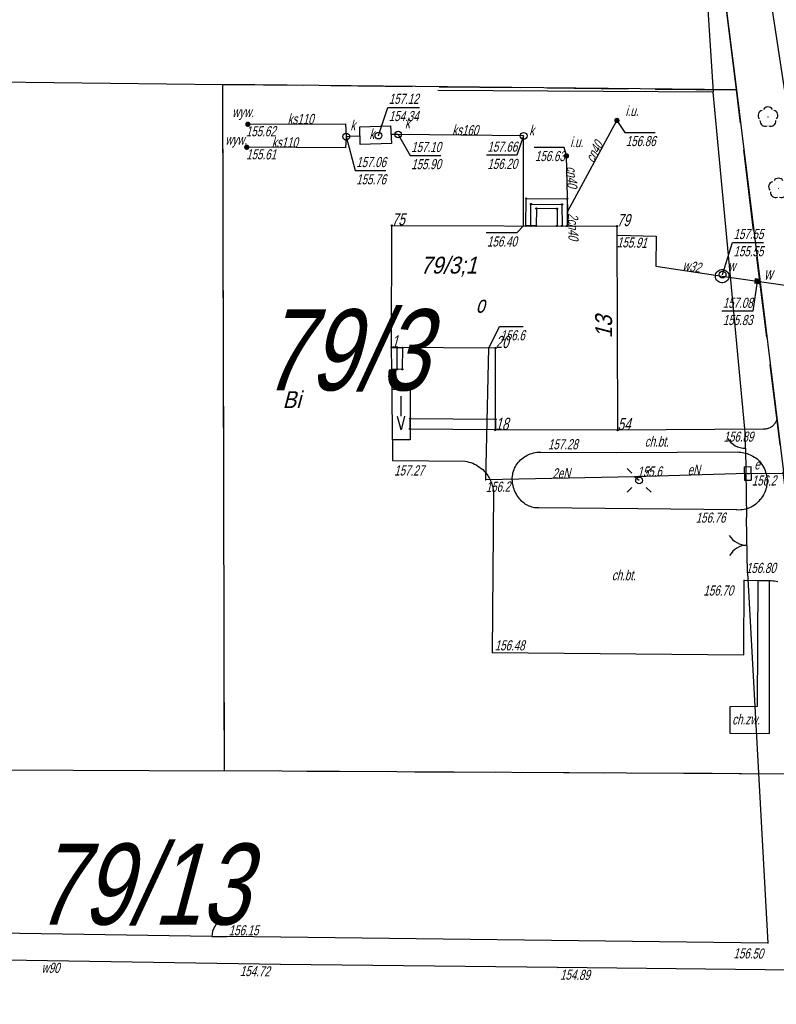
# Model space of a CAD drawing. Header units: metres. Extents: x 6582395 to 6583921, y 5752654 to 5753685.
# Tile 4 of 42: x 6583050 to 6583106, y 5752735 to 5752807. Entities that reach past the tile are written whole.
import ezdxf
from ezdxf.enums import TextEntityAlignment as Align

# ---------------------------------------------------------------- set-up
doc = ezdxf.new("R2010")
doc.units = ezdxf.units.M
doc.header["$LTSCALE"] = 2
doc.linetypes.add('GESTRICHELT', pattern=[4, 3, -1])
doc.linetypes.add('mz1.0_0.5', pattern=[38.1, 25.4, -12.7])
for name, color, linetype in [('210-Oznaczenie użytku', 7, 'Continuous'), ('211-Nr działki', 7, 'Continuous'), ('217-Granica konturu klasyfikcyjnego', 7, 'Continuous'), ('218-Granica użytku', 7, 'Continuous'), ('219-Linia granicy', 7, 'Continuous'), ('238-Punkt adresowy', 7, 'Continuous'), ('312-Budynek (powierzchnia)', 7, 'Continuous'), ('312-Numer ewidencyjny budynku', 7, 'Continuous'), ('312-Numer ewidencyjny budynku-Atr124', 7, 'Continuous'), ('352-schody (powierzchnia)', 7, 'Continuous'), ('902-Ogrodzenie trwałe symb.', 7, 'Continuous'), ('922-Drzewo liściaste', 7, 'Continuous'), ('992-Strzałka kierunku wjazdu do podziemia', 7, 'Continuous'), ('brama (linia)', 7, 'Continuous'), ('brama (linia) - symbol', 7, 'Continuous'), ('chodnik (powierzchnia)', 7, 'Continuous'), ('chodnik (powierzchnia)-Atr17', 7, 'Continuous'), ('furtka (linia)', 7, 'Continuous'), ('furtka (linia) - symbol', 7, 'Continuous'), ('inne urządzenie techniczne - siec ciepłownicza (punkt)', 7, 'Continuous'), ('inne urządzenie techniczne - siec ciepłownicza (punkt)-Atr17', 7, 'Continuous'), ('latarnia na słupie lub maszcie (punkt)', 7, 'Continuous'), ('ogrodzenie trwałe (linia)', 7, 'Continuous'), ('przewód ciepłowniczy (linia)', 7, 'Continuous'), ('przewód ciepłowniczy (linia)-Atr1', 7, 'Continuous'), ('przewód elektroenergetyczny (linia)', 7, 'Continuous'), ('przewód elektroenergetyczny (linia)-Atr1', 7, 'Continuous'), ('przewód kanalizacyjny (linia)', 7, 'Continuous'), ('przewód kanalizacyjny (linia)-Atr1', 7, 'Continuous'), ('przewód telekomunikacyjny (linia)', 7, 'Continuous'), ('przewód wodociągowy (linia)', 7, 'Continuous'), ('przewód wodociągowy (linia)-Atr1', 7, 'Continuous'), ('Punkt budynku', 7, 'Continuous'), ('Punkt budynku-Atr103', 7, 'Continuous'), ('punkt o określonej wysokości (sieć ciepłownicza)', 7, 'Continuous'), ('punkt o określonej wysokości (sieć ciepłownicza)-Atr2', 7, 'Continuous'), ('punkt o określonej wysokości (sieć ciepłownicza)-Atr3', 7, 'Continuous'), ('punkt o określonej wysokości (sieć elektroenergetyczna)', 7, 'Continuous'), ('punkt o określonej wysokości (sieć elektroenergetyczna)-Atr2', 7, 'Continuous'), ('punkt o określonej wysokości (sieć elektroenergetyczna)-Atr3', 7, 'Continuous'), ('punkt o określonej wysokości (sieć kanalizacyjna)', 7, 'Continuous'), ('punkt o określonej wysokości (sieć kanalizacyjna)-Atr2', 7, 'Continuous'), ('punkt o określonej wysokości (sieć kanalizacyjna)-Atr3', 7, 'Continuous'), ('punkt o określonej wysokości (sieć wodociągowa)', 7, 'Continuous'), ('punkt o określonej wysokości (sieć wodociągowa)-Atr2', 7, 'Continuous'), ('punkt o określonej wysokości (sieć wodociągowa)-Atr3', 7, 'Continuous'), ('punkt wysokościowy sztuczny', 7, 'Continuous'), ('punkt wysokościowy sztuczny-Atr2', 7, 'Continuous'), ('studzienka - przewód kanalizacyjny (powierzchnia)', 7, 'Continuous'), ('studzienka - przewód wodociągowy (powierzchnia)', 7, 'Continuous'), ('szafa kablowa (punkt)', 7, 'Continuous'), ('szafa kablowa (punkt)-Atr17', 7, 'Continuous'), ('słup (punkt)', 7, 'Continuous'), ('wywietrznik (punkt)', 7, 'Continuous'), ('wywietrznik (punkt)-Atr17', 7, 'Continuous'), ('właz okrągły - siec kanalizacyjna (punkt)', 7, 'Continuous'), ('właz okrągły - siec kanalizacyjna (punkt)-Atr17', 7, 'Continuous'), ('właz okrągły - siec wodociągowa (punkt)', 7, 'Continuous'), ('właz okrągły - siec wodociągowa (punkt)-Atr17', 7, 'Continuous'), ('zawór - siec wodociągowa (punkt)', 7, 'Continuous'), ('zawór - siec wodociągowa (punkt)-Atr17', 7, 'Continuous')]:
    doc.layers.add(name, color=color, linetype=linetype)
doc.styles.add('STIL4', font='txt')
doc.linetypes.add('902-500', pattern='A,95.25,0,[2,014 Plan fotowoltaika Florentynow Mariampol zal 1.shx,S=0.058796,R=0,X=0,Y=0],95.25', length=190.5)

# ---------------------------------------------------------------- blocks, each defined once
blk = doc.blocks.new('PUNKTBUD')
blk.add_circle((0, 0), 0.045)
blk = doc.blocks.new('PW02')
at = {"linetype": 'Continuous'}
blk.add_hatch(color=256, dxfattribs=at).paths.add_polyline_path([(0.045, 0, -1), (-0.045, 0, -1)], flags=16)
blk = doc.blocks.new('US24')
at = {"linetype": 'Continuous'}
blk.add_hatch(color=256, dxfattribs=at).paths.add_polyline_path([(0.2, 0, -1), (-0.2, 0, -1)], flags=16)
blk = doc.blocks.new('PW01')
at = {"linetype": 'Continuous'}
blk.add_hatch(color=256, dxfattribs=at).paths.add_polyline_path([(0.045, 0, -1), (-0.045, 0, -1)], flags=16)
blk = doc.blocks.new('US22')
at = {"linetype": 'Continuous'}
blk.add_circle((0, 0), 0.25, dxfattribs=at)
blk = doc.blocks.new('993')
at = {"color": 7, "linetype": 'Continuous'}
for p, q in [((0, 0), (1.5, 0)), ((1.5, 0.25), (2.5, 0)), ((2.5, 0), (1.5, -0.25))]:
    blk.add_line(p, q, dxfattribs=at)
blk = doc.blocks.new('US31')
at = {"linetype": 'Continuous'}
blk.add_hatch(color=256, dxfattribs=at).paths.add_polyline_path([(0.2, 0, -1), (-0.2, 0, -1)], flags=16)
blk = doc.blocks.new('SM04')
at = {"linetype": 'Continuous'}
blk.add_circle((0, 0), 0.25, dxfattribs=at)
blk = doc.blocks.new('SM011')
at = {"linetype": 'Continuous'}
for p, q in [((-0.53, 0.531), (-0.883, 0.884)), ((0.531, 0.531), (0.884, 0.884)), ((-0.53, -0.53), (-0.883, -0.883)), ((0.531, -0.53), (0.884, -0.883))]:
    blk.add_line(p, q, dxfattribs=at)
blk = doc.blocks.new('US17')
at = {"linetype": 'Continuous'}
for p, q in [((-0.5, -0.25), (-0.5, 0.25)), ((-0.5, 0.25), (0.5, 0.25)), ((0.5, -0.25), (0.5, 0.25)), ((-0.5, -0.25), (0.5, -0.25))]:
    blk.add_line(p, q, dxfattribs=at)
blk = doc.blocks.new('US26')
at = {"linetype": 'Continuous'}
blk.add_hatch(color=256, dxfattribs=at).paths.add_polyline_path([(-0.186, -0.19), (-0.186, 0.21), (0.214, 0.21), (0.214, -0.19)], flags=16)
blk = doc.blocks.new('922')
at = {"linetype": 'Continuous'}
blk.add_hatch(color=7, dxfattribs=at).paths.add_polyline_path([(0.045, 0, -1), (-0.045, 0, -1)], flags=16)
at = {"color": 7, "linetype": 'Continuous'}
for centre, start, end in [((0, 0.375), 30.147, 149.853), ((-0.357, 0.116), 102.147, 221.853), ((0.357, 0.116), 318.147, 77.853), ((-0.22, -0.303), 174.147, 293.853), ((0.22, -0.303), 246.147, 5.853)]:
    blk.add_arc(centre, 0.375, start, end, dxfattribs=at)
blk = doc.blocks.new('OK04')
at = {"linetype": 'Continuous'}
blk.add_arc((1.5, 0.001), 1.5, 120, 180, dxfattribs=at)
blk = doc.blocks.new('OK02')
at = {"linetype": 'Continuous'}
for centre, start, end in [((-1.5, 0), 0, 60), ((1.5, 0), 120, 180)]:
    blk.add_arc(centre, 1.5, start, end, dxfattribs=at)

msp = doc.modelspace()

# ---------------------------------------------------------------- linework, layer by layer
at = {"layer": '217-Granica konturu klasyfikcyjnego', "color": 3, "linetype": 'GESTRICHELT'}
for p, q in [((6583103.35, 5752802.22), (6583100.34, 5752826.64)), ((6583065.47, 5752751.83), (6583065.35, 5752802.63)), ((6583065.35, 5752802.63), (6583103.35, 5752802.22)), ((6583109.56, 5752751.59), (6583065.47, 5752751.83))]:
    msp.add_line(p, q, dxfattribs=at)
at = {"layer": '218-Granica użytku', "color": 3, "linetype": 'GESTRICHELT'}
for p, q in [((6583103.35, 5752802.22), (6583100.34, 5752826.64)), ((6583065.47, 5752751.83), (6583065.35, 5752802.63)), ((6583065.35, 5752802.63), (6583103.35, 5752802.22)), ((6583109.51, 5752752.13), (6583103.35, 5752802.22)), ((6583109.56, 5752751.59), (6583065.47, 5752751.83))]:
    msp.add_line(p, q, dxfattribs=at)
at = {"layer": '219-Linia granicy', "color": 7, "linetype": 'Continuous'}
for p, q in [((6583100.34, 5752826.64), (6583103.35, 5752802.22)), ((6583008.35, 5752803.26), (6583065.35, 5752802.63)), ((6583103.35, 5752802.22), (6583065.35, 5752802.63)), ((6583065.47, 5752751.83), (6583065.35, 5752802.63)), ((6583103.35, 5752802.22), (6583109.51, 5752752.13)), ((6583008.35, 5752752.14), (6583065.47, 5752751.83)), ((6583109.56, 5752751.59), (6583065.47, 5752751.83))]:
    msp.add_line(p, q, dxfattribs=at)
at = {"layer": '312-Budynek (powierzchnia)', "color": 7, "linetype": 'Continuous'}
for p, q in [((6583077.84, 5752783.16), (6583077.85, 5752792.2)), ((6583077.85, 5752792.2), (6583094.51, 5752792.14)), ((6583094.51, 5752792.14), (6583094.56, 5752777.05)), ((6583085.53, 5752783.12), (6583077.84, 5752783.16)), ((6583085.52, 5752777.06), (6583085.53, 5752783.12)), ((6583094.56, 5752777.05), (6583085.52, 5752777.06))]:
    msp.add_line(p, q, dxfattribs=at)
at = {"layer": '352-schody (powierzchnia)', "color": 7, "linetype": 'Continuous'}
for p, q in [((6583087.78, 5752792.17), (6583087.79, 5752794.19)), ((6583087.79, 5752794.19), (6583090.83, 5752794.17)), ((6583088.13, 5752792.17), (6583088.15, 5752793.78)), ((6583088.15, 5752793.78), (6583090.44, 5752793.75)), ((6583090.44, 5752793.75), (6583090.45, 5752792.16)), ((6583090.83, 5752794.17), (6583090.82, 5752792.15)), ((6583088.55, 5752793.45), (6583088.54, 5752792.17)), ((6583090.08, 5752793.43), (6583088.55, 5752793.45)), ((6583090.08, 5752793.43), (6583090.08, 5752792.17)), ((6583088.54, 5752792.17), (6583087.78, 5752792.17)), ((6583077.86, 5752781.54), (6583077.84, 5752783.16)), ((6583077.84, 5752783.16), (6583078.64, 5752783.14)), ((6583078.25, 5752781.55), (6583078.26, 5752783.15)), ((6583078.64, 5752783.14), (6583078.63, 5752781.55)), ((6583078.63, 5752781.55), (6583077.86, 5752781.54)), ((6583077.87, 5752780.06), (6583077.86, 5752781.54)), ((6583077.87, 5752780.06), (6583079.22, 5752780.07)), ((6583077.9, 5752776.32), (6583077.87, 5752780.06)), ((6583079.22, 5752780.07), (6583079.2, 5752776.33)), ((6583079.2, 5752776.33), (6583077.9, 5752776.32))]:
    msp.add_line(p, q, dxfattribs=at)
msp.add_lwpolyline([(6583085.52, 5752777.06), (6583079.2, 5752777.13), (6583079.21, 5752777.92), (6583085.52, 5752777.85)], close=True, dxfattribs=at)
msp.add_lwpolyline([(6583085.52, 5752777.06), (6583079.2, 5752777.13), (6583079.21, 5752777.92), (6583085.52, 5752777.85)], close=True, dxfattribs=at)
at = {"layer": '902-Ogrodzenie trwałe symb.', "color": 7, "linetype": '902-500'}
msp.add_lwpolyline([(6583100.41, 5752821.19), (6583101.64, 5752802.05), (6583081.27, 5752802.17)], dxfattribs=at)
at = {"layer": 'brama (linia)', "color": 7, "linetype": 'Continuous'}
msp.add_line((6583104.17, 5752766.5), (6583104.09, 5752770.58), dxfattribs=at)
at = {"layer": 'chodnik (powierzchnia)', "color": 7, "linetype": 'mz1.0_0.5'}
for points in [[(6583106.32, 5752777.76), (6583106.29, 5752777.69), (6583106.25, 5752777.63), (6583106.22, 5752777.57), (6583106.17, 5752777.51), (6583106.13, 5752777.46), (6583106.09, 5752777.41), (6583106.04, 5752777.37), (6583105.99, 5752777.32), (6583105.93, 5752777.28), (6583105.88, 5752777.25), (6583105.82, 5752777.22), (6583105.76, 5752777.19), (6583105.7, 5752777.17), (6583105.63, 5752777.15), (6583105.57, 5752777.14), (6583105.5, 5752777.13), (6583105.44, 5752777.12), (6583105.37, 5752777.12), (6583094.56, 5752777.05)], [(6583077.9, 5752776.32), (6583077.91, 5752774.81), (6583083.27, 5752774.75), (6583083.42, 5752774.72), (6583083.56, 5752774.69), (6583083.7, 5752774.65), (6583083.84, 5752774.6), (6583083.97, 5752774.54), (6583084.1, 5752774.47), (6583084.23, 5752774.39), (6583084.35, 5752774.31), (6583084.47, 5752774.22), (6583084.58, 5752774.13), (6583084.68, 5752774.02), (6583084.78, 5752773.91), (6583084.88, 5752773.8), (6583084.96, 5752773.68), (6583085.01, 5752773.59), (6583085.06, 5752773.51), (6583085.11, 5752773.42), (6583085.15, 5752773.32), (6583085.19, 5752773.23), (6583085.23, 5752773.14), (6583085.26, 5752773.04), (6583085.29, 5752772.95), (6583085.32, 5752772.85), (6583085.34, 5752772.75), (6583085.36, 5752772.65), (6583085.38, 5752772.55), (6583085.39, 5752772.45), (6583085.29, 5752760.59), (6583103.9, 5752760.43), (6583103.93, 5752765.94), (6583104.93, 5752765.92), (6583105.81, 5752765.92), (6583105.93, 5752765.92), (6583106.06, 5752765.91), (6583106.18, 5752765.9), (6583106.3, 5752765.88), (6583106.42, 5752765.85)], [(6583104.93, 5752765.92), (6583104.89, 5752756.61), (6583102.87, 5752756.57), (6583102.87, 5752754.63), (6583105.8, 5752754.61), (6583105.81, 5752765.92)]]:
    msp.add_lwpolyline(points, dxfattribs=at)
msp.add_lwpolyline([(6583088.82, 5752775.43), (6583094.5, 5752775.4), (6583103.43, 5752775.44), (6583103.55, 5752775.43), (6583103.67, 5752775.42), (6583103.79, 5752775.4), (6583103.91, 5752775.38), (6583104.02, 5752775.35), (6583104.14, 5752775.31), (6583104.25, 5752775.27), (6583104.36, 5752775.23), (6583104.47, 5752775.18), (6583104.57, 5752775.12), (6583104.68, 5752775.06), (6583104.78, 5752774.99), (6583104.88, 5752774.92), (6583104.97, 5752774.85), (6583105.06, 5752774.75), (6583105.14, 5752774.65), (6583105.22, 5752774.54), (6583105.29, 5752774.43), (6583105.36, 5752774.31), (6583105.42, 5752774.19), (6583105.47, 5752774.07), (6583105.51, 5752773.94), (6583105.55, 5752773.82), (6583105.58, 5752773.69), (6583105.61, 5752773.56), (6583105.62, 5752773.42), (6583105.63, 5752773.29), (6583105.62, 5752773.17), (6583105.61, 5752773.05), (6583105.59, 5752772.93), (6583105.57, 5752772.81), (6583105.54, 5752772.7), (6583105.5, 5752772.58), (6583105.45, 5752772.47), (6583105.4, 5752772.36), (6583105.35, 5752772.25), (6583105.29, 5752772.15), (6583105.22, 5752772.05), (6583105.15, 5752771.95), (6583105.07, 5752771.86), (6583104.99, 5752771.77), (6583104.89, 5752771.67), (6583104.79, 5752771.58), (6583104.68, 5752771.5), (6583104.57, 5752771.42), (6583104.45, 5752771.36), (6583104.32, 5752771.3), (6583104.19, 5752771.25), (6583104.06, 5752771.21), (6583103.93, 5752771.17), (6583103.79, 5752771.15), (6583103.66, 5752771.14), (6583103.52, 5752771.13), (6583103.38, 5752771.14), (6583088.74, 5752771.29), (6583088.63, 5752771.29), (6583088.53, 5752771.3), (6583088.42, 5752771.31), (6583088.32, 5752771.33), (6583088.21, 5752771.36), (6583088.11, 5752771.39), (6583088.01, 5752771.43), (6583087.92, 5752771.47), (6583087.82, 5752771.52), (6583087.73, 5752771.58), (6583087.64, 5752771.64), (6583087.56, 5752771.71), (6583087.48, 5752771.78), (6583087.41, 5752771.86), (6583087.33, 5752771.95), (6583087.25, 5752772.04), (6583087.18, 5752772.14), (6583087.11, 5752772.24), (6583087.05, 5752772.35), (6583086.99, 5752772.46), (6583086.94, 5752772.57), (6583086.9, 5752772.68), (6583086.86, 5752772.8), (6583086.83, 5752772.92), (6583086.8, 5752773.04), (6583086.79, 5752773.16), (6583086.78, 5752773.28), (6583086.77, 5752773.4), (6583086.77, 5752773.52), (6583086.78, 5752773.65), (6583086.8, 5752773.77), (6583086.82, 5752773.89), (6583086.85, 5752774.01), (6583086.9, 5752774.13), (6583086.94, 5752774.24), (6583087, 5752774.35), (6583087.06, 5752774.46), (6583087.13, 5752774.56), (6583087.21, 5752774.66), (6583087.29, 5752774.75), (6583087.38, 5752774.84), (6583087.47, 5752774.92), (6583087.57, 5752775), (6583087.67, 5752775.07), (6583087.77, 5752775.13), (6583087.88, 5752775.19), (6583087.99, 5752775.25), (6583088.1, 5752775.29), (6583088.22, 5752775.33), (6583088.34, 5752775.37), (6583088.46, 5752775.39), (6583088.58, 5752775.41), (6583088.7, 5752775.42)], close=True, dxfattribs=at)
at = {"layer": 'furtka (linia)', "color": 7, "linetype": 'Continuous'}
for p, q in [((6583104.02, 5752775.71), (6583104, 5752776.84)), ((6583064.54, 5752739.58), (6583065.65, 5752739.57))]:
    msp.add_line(p, q, dxfattribs=at)
at = {"layer": 'ogrodzenie trwałe (linia)', "color": 7, "linetype": '902-500'}
msp.add_line((6583104.02, 5752775.71), (6583104.09, 5752770.58), dxfattribs=at)
for points in [[(6583104, 5752776.84), (6583103.97, 5752777.14), (6583101.64, 5752802.05)], [(6583064.54, 5752739.58), (6583028.23, 5752740.16), (6583008.2, 5752740.45), (6583008.22, 5752768.05)], [(6583104.17, 5752766.5), (6583105.67, 5752739.09), (6583065.65, 5752739.57)]]:
    msp.add_lwpolyline(points, dxfattribs=at)
at = {"layer": 'przewód ciepłowniczy (linia)', "color": 212, "linetype": 'Continuous'}
for p, q in [((6583090.89, 5752793.25), (6583094.51, 5752799.96)), ((6583090.89, 5752793.25), (6583090.78, 5752797.34)), ((6583090.91, 5752792.15), (6583090.89, 5752793.25))]:
    msp.add_line(p, q, dxfattribs=at)
at = {"layer": 'przewód elektroenergetyczny (linia)', "color": 1, "linetype": 'Continuous'}
for p in [(6583104.18, 5752773.85), (6583096.15, 5752773.33)]:
    msp.add_line(p, (6583095.81, 5752773.6), dxfattribs=at)
for points in [[(6583095.81, 5752773.6), (6583084.8, 5752773.36), (6583085.03, 5752783.12)], [(6583104.18, 5752773.85), (6583104.33, 5752773.84), (6583115.35, 5752773.88), (6583115.4, 5752773.77)]]:
    msp.add_lwpolyline(points, dxfattribs=at)
at = {"layer": 'przewód kanalizacyjny (linia)', "color": 34, "linetype": 'Continuous'}
for points in [[(6583067.2, 5752799.68), (6583074.42, 5752799.7), (6583074.48, 5752798.77), (6583074.43, 5752797.94), (6583067.12, 5752797.98)], [(6583074.48, 5752798.77), (6583074.72, 5752798.79), (6583075.47, 5752798.83)], [(6583087.61, 5752792.17), (6583087.61, 5752798.82), (6583078.32, 5752798.92), (6583077.79, 5752798.93)]]:
    msp.add_lwpolyline(points, dxfattribs=at)
at = {"layer": 'przewód telekomunikacyjny (linia)', "color": 30, "linetype": 'Continuous'}
msp.add_lwpolyline([(6583119.496, 5752659.696), (6583118.08, 5752674.44), (6583115.71, 5752695.67), (6583111.04, 5752746.04), (6583110.19, 5752753.86), (6583111.2, 5752758.11), (6583109.99, 5752778.24), (6583108.72, 5752790.51), (6583102.33, 5752832.39), (6583098.84, 5752867.91), (6583097.09, 5752894.15), (6583094.04, 5752922.32), (6583092.42, 5752958.16), (6583090.99, 5752973.4), (6583087.17, 5752999.11), (6583085.65, 5753010.58), (6583085.54, 5753014.19), (6583083.15, 5753044.14)], dxfattribs=at)
at = {"layer": 'przewód wodociągowy (linia)', "color": 5, "linetype": 'Continuous'}
for points in [[(6583094.53, 5752791.48), (6583097.42, 5752791.41), (6583097.38, 5752789.18), (6583102.3, 5752788.44), (6583104.89, 5752788.07), (6583114.86, 5752786.65)], [(6583120.86, 5752736.92), (6583120.22, 5752736.93), (6583112.07, 5752737.03), (6583090.12, 5752737.28), (6583069.61, 5752737.51), (6583025.7, 5752738.21), (6583000.954, 5752738.504)]]:
    msp.add_lwpolyline(points, dxfattribs=at)
at = {"layer": 'punkt o określonej wysokości (sieć ciepłownicza)-Atr2', "color": 7}
for points in [[(6583094.51, 5752799.96), (6583095.1, 5752799.08), (6583097.332, 5752799.08)], [(6583090.78, 5752797.34), (6583090.61, 5752797.97), (6583088.378, 5752797.97)]]:
    msp.add_lwpolyline(points, dxfattribs=at)
at = {"layer": 'punkt o określonej wysokości (sieć elektroenergetyczna)-Atr2', "color": 7}
msp.add_lwpolyline([(6583085.03, 5752783.12), (6583085.82, 5752784.71), (6583087.565, 5752784.71)], dxfattribs=at)
at = {"layer": 'punkt o określonej wysokości (sieć kanalizacyjna)-Atr2', "color": 7}
for points in [[(6583076.86, 5752798.84), (6583077.56, 5752800.93), (6583079.894, 5752800.93)], [(6583074.48, 5752798.77), (6583075.15, 5752796.25), (6583077.407, 5752796.25)], [(6583078.32, 5752798.92), (6583079.22, 5752797.37), (6583081.473, 5752797.37)], [(6583087.61, 5752798.82), (6583087.11, 5752797.39), (6583084.857, 5752797.39)], [(6583087.61, 5752792.17), (6583087.11, 5752791.65), (6583084.831, 5752791.65)]]:
    msp.add_lwpolyline(points, dxfattribs=at)
at = {"layer": 'punkt o określonej wysokości (sieć wodociągowa)-Atr2', "color": 7}
for points in [[(6583102.33, 5752788.56), (6583103.07, 5752790.93), (6583105.353, 5752790.93)], [(6583104.89, 5752788.07), (6583104.56, 5752785.84), (6583102.277, 5752785.84)]]:
    msp.add_lwpolyline(points, dxfattribs=at)
at = {"layer": 'studzienka - przewód kanalizacyjny (powierzchnia)', "color": 34, "linetype": 'Continuous'}
msp.add_lwpolyline([(6583077.83, 5752798.26), (6583075.52, 5752798.18), (6583075.48, 5752799.49), (6583077.76, 5752799.56)], close=True, dxfattribs=at)
at = {"layer": 'studzienka - przewód wodociągowy (powierzchnia)', "color": 5, "linetype": 'Continuous'}
msp.add_lwpolyline([(6583102.8, 5752788.44), (6583102.79, 5752788.34), (6583102.76, 5752788.24), (6583102.7, 5752788.15), (6583102.63, 5752788.07), (6583102.55, 5752788.01), (6583102.45, 5752787.96), (6583102.35, 5752787.94), (6583102.25, 5752787.94), (6583102.15, 5752787.96), (6583102.05, 5752788.01), (6583101.97, 5752788.07), (6583101.9, 5752788.15), (6583101.84, 5752788.24), (6583101.81, 5752788.34), (6583101.8, 5752788.44), (6583101.81, 5752788.54), (6583101.84, 5752788.64), (6583101.9, 5752788.73), (6583101.97, 5752788.81), (6583102.05, 5752788.87), (6583102.15, 5752788.92), (6583102.25, 5752788.94), (6583102.35, 5752788.94), (6583102.45, 5752788.92), (6583102.55, 5752788.87), (6583102.63, 5752788.81), (6583102.7, 5752788.73), (6583102.76, 5752788.64), (6583102.79, 5752788.54)], close=True, dxfattribs=at)

# ---------------------------------------------------------------- block references
at = {"layer": '922-Drzewo liściaste', "xscale": 0.9999999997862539, "yscale": 1.000000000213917}
for p in [(6583105.69, 5752800.22), (6583106.47, 5752794.94)]:
    msp.add_blockref('922', p, dxfattribs=at)
at = {"layer": '992-Strzałka kierunku wjazdu do podziemia', "xscale": 1.000000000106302, "yscale": 1.000000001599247, "rotation": 270.4419999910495}
msp.add_blockref('993', (6583078.52, 5752779.57), dxfattribs=at)
at = {"layer": 'brama (linia) - symbol', "xscale": 1.000000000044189, "yscale": 0.9999999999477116, "rotation": 91.12299996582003}
msp.add_blockref('OK02', (6583104.13, 5752768.54), dxfattribs=at)
at = {"layer": 'furtka (linia) - symbol'}
for p, xscale, yscale, rotation in [((6583104.02, 5752775.71), 1.000000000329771, 0.9999999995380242, 91.01399999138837), ((6583064.54, 5752739.58), 1.000000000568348, 1.000000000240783, 359.4839999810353)]:
    msp.add_blockref('OK04', p, dxfattribs=dict(at, xscale=xscale, yscale=yscale, rotation=rotation))
at = {"layer": 'inne urządzenie techniczne - siec ciepłownicza (punkt)', "xscale": 1.000000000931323, "yscale": 1.000000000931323}
for p in [(6583094.51, 5752799.96), (6583090.78, 5752797.34)]:
    msp.add_blockref('US31', p, dxfattribs=at)
at = {"layer": 'latarnia na słupie lub maszcie (punkt)', "xscale": 0.9999999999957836, "yscale": 0.9999999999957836}
msp.add_blockref('SM011', (6583096.15, 5752773.33), dxfattribs=at)
at = {"layer": 'Punkt budynku', "xscale": 0.9999999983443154, "yscale": 0.9999999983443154}
for p in [(6583087.79, 5752794.19), (6583088.15, 5752793.78), (6583090.44, 5752793.75), (6583090.83, 5752794.17), (6583088.55, 5752793.45), (6583090.08, 5752793.43), (6583077.85, 5752792.2), (6583087.78, 5752792.17), (6583088.13, 5752792.17), (6583088.54, 5752792.17), (6583090.08, 5752792.17), (6583090.45, 5752792.16), (6583090.82, 5752792.15), (6583094.51, 5752792.14), (6583077.84, 5752783.16), (6583078.26, 5752783.15), (6583078.64, 5752783.14), (6583085.53, 5752783.12), (6583077.86, 5752781.54), (6583078.25, 5752781.55), (6583078.63, 5752781.55), (6583079.21, 5752777.92), (6583085.52, 5752777.85), (6583079.2, 5752777.13), (6583085.52, 5752777.06), (6583094.56, 5752777.05)]:
    msp.add_blockref('PUNKTBUD', p, dxfattribs=at)
at = {"layer": 'punkt o określonej wysokości (sieć ciepłownicza)', "xscale": 0.9999999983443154, "yscale": 0.9999999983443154}
for p in [(6583094.51, 5752799.96), (6583090.78, 5752797.34)]:
    msp.add_blockref('PW01', p, dxfattribs=at)
at = {"layer": 'punkt o określonej wysokości (sieć elektroenergetyczna)', "xscale": 0.9999999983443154, "yscale": 0.9999999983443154}
for p in [(6583085.03, 5752783.12), (6583104.33, 5752773.84), (6583084.8, 5752773.36), (6583095.81, 5752773.6)]:
    msp.add_blockref('PW01', p, dxfattribs=at)
at = {"layer": 'punkt o określonej wysokości (sieć kanalizacyjna)', "xscale": 0.9999999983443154, "yscale": 0.9999999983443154}
for p in [(6583067.2, 5752799.68), (6583074.48, 5752798.77), (6583076.86, 5752798.84), (6583078.32, 5752798.92), (6583087.61, 5752798.82), (6583067.12, 5752797.98), (6583087.61, 5752792.17)]:
    msp.add_blockref('PW01', p, dxfattribs=at)
at = {"layer": 'punkt o określonej wysokości (sieć wodociągowa)', "xscale": 0.9999999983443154, "yscale": 0.9999999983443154}
for p in [(6583094.53, 5752791.48), (6583102.33, 5752788.56), (6583069.61, 5752737.51), (6583090.12, 5752737.28)]:
    msp.add_blockref('PW01', p, dxfattribs=at)
at = {"layer": 'punkt o określonej wysokości (sieć wodociągowa)', "xscale": 1.000000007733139, "yscale": 1.000000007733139, "rotation": 351.5109999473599}
msp.add_blockref('PW01', (6583104.89, 5752788.07), dxfattribs=at)
at = {"layer": 'punkt wysokościowy sztuczny', "xscale": 0.9999999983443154, "yscale": 0.9999999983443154}
for p in [(6583105.37, 5752777.12), (6583088.82, 5752775.43), (6583077.91, 5752774.81), (6583103.38, 5752771.14), (6583103.93, 5752765.94), (6583104.17, 5752766.5), (6583085.29, 5752760.59), (6583065.65, 5752739.57), (6583105.67, 5752739.09)]:
    msp.add_blockref('PW02', p, dxfattribs=at)
at = {"layer": 'szafa kablowa (punkt)', "xscale": 1.000000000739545, "yscale": 0.9999999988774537, "rotation": 271.3970000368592}
msp.add_blockref('US17', (6583104.18, 5752773.85), dxfattribs=at)
at = {"layer": 'słup (punkt)'}
msp.add_blockref('SM04', (6583096.15, 5752773.33), dxfattribs=at)
at = {"layer": 'wywietrznik (punkt)', "xscale": 1.000000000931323, "yscale": 1.000000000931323}
for p in [(6583067.2, 5752799.68), (6583067.12, 5752797.98)]:
    msp.add_blockref('US24', p, dxfattribs=at)
at = {"layer": 'właz okrągły - siec kanalizacyjna (punkt)'}
for p in [(6583074.48, 5752798.77), (6583076.86, 5752798.84), (6583078.32, 5752798.92), (6583087.61, 5752798.82)]:
    msp.add_blockref('US22', p, dxfattribs=at)
at = {"layer": 'właz okrągły - siec wodociągowa (punkt)'}
msp.add_blockref('US22', (6583102.33, 5752788.56), dxfattribs=at)
at = {"layer": 'zawór - siec wodociągowa (punkt)', "xscale": 0.999999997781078, "yscale": 0.999999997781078, "rotation": 351.5109999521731}
msp.add_blockref('US26', (6583104.875, 5752788.062), dxfattribs=at)

# ---------------------------------------------------------------- texts
at = {"layer": '210-Oznaczenie użytku', "color": 3, "style": 'STIL4', "oblique": 15, "width": 0.9}
msp.add_text('Bi', height=1.25, dxfattribs=at).set_placement((6583069.77, 5752778.68))
at = {"layer": '211-Nr działki', "color": 7, "style": 'STIL4', "oblique": 15, "width": 0.7875}
for s, p in [('79/3', (6583068.191, 5752779.992)), ('79/13', (6583051.391, 5752740.462))]:
    msp.add_text(s, height=6, dxfattribs=at).set_placement(p)
at = {"layer": '238-Punkt adresowy', "color": 7, "style": 'STIL4', "oblique": 15, "width": 0.9}
msp.add_text('13', height=1.25, rotation=90.189, dxfattribs=at).set_placement((6583094.159, 5752783.846))
at = {"layer": '312-Numer ewidencyjny budynku', "color": 7, "style": 'STIL4', "oblique": 15, "width": 0.9}
msp.add_text('79/3;1', height=1.25, dxfattribs=at).set_placement((6583079.97, 5752788.63))
at = {"layer": '312-Numer ewidencyjny budynku-Atr124', "color": 7, "style": 'STIL4', "oblique": 15, "width": 0.72}
msp.add_text('o', height=1.25, dxfattribs=at).set_placement((6583084.403, 5752785.735), align=Align.CENTER)
at = {"layer": 'chodnik (powierzchnia)-Atr17', "color": 7, "style": 'STIL4', "oblique": 15, "width": 0.72}
for s, p in [('ch.bt.', (6583096.57, 5752775.83)), ('ch.bt.', (6583094.13, 5752765.94)), ('ch.zw.', (6583103.04, 5752755.27))]:
    msp.add_text(s, height=0.75, dxfattribs=at).set_placement(p)
at = {"layer": 'inne urządzenie techniczne - siec ciepłownicza (punkt)-Atr17', "color": 7, "style": 'STIL4', "oblique": 15, "width": 0.72}
for p in [(6583095.14, 5752800.29), (6583091.05, 5752797.99)]:
    msp.add_text('i.u.', height=0.75, dxfattribs=at).set_placement(p)
at = {"layer": 'przewód ciepłowniczy (linia)-Atr1', "color": 212, "style": 'STIL4', "oblique": 15, "width": 0.72}
for s, rotation, p in [('cn40', 61.653, (6583092.79, 5752796.78)), ('cn40', -88.46, (6583090.8, 5752796.56)), ('2cn40', -88.959, (6583090.89, 5752793.09))]:
    msp.add_text(s, height=0.75, rotation=rotation, dxfattribs=at).set_placement(p)
at = {"layer": 'przewód elektroenergetyczny (linia)-Atr1', "color": 1, "style": 'STIL4', "oblique": 15, "width": 0.72}
for s, rotation, p in [('2eN', 1.248, (6583089.74, 5752773.47)), ('eN', 1.711, (6583099.75, 5752773.72))]:
    msp.add_text(s, height=0.75, rotation=rotation, dxfattribs=at).set_placement(p)
at = {"layer": 'przewód kanalizacyjny (linia)-Atr1', "color": 34, "style": 'STIL4', "oblique": 15, "width": 0.72}
for s, rotation, p in [('ks110', 0.159, (6583070.14, 5752799.69)), ('ks160', -0.617, (6583082.32, 5752798.88)), ('ks110', -0.314, (6583068.97, 5752797.97))]:
    msp.add_text(s, height=0.75, rotation=rotation, dxfattribs=at).set_placement(p)
at = {"layer": 'przewód wodociągowy (linia)-Atr1', "color": 5, "style": 'STIL4', "oblique": 15, "width": 0.72}
for s, rotation, p in [('w32', -8.554, (6583099.34, 5752788.89)), ('w90', -0.914, (6583051.937, 5752736.901))]:
    msp.add_text(s, height=0.75, rotation=rotation, dxfattribs=at).set_placement(p)
at = {"layer": 'Punkt budynku-Atr103', "color": 5, "style": 'STIL4', "oblique": 15, "width": 0.72}
for s, p in [('75', (6583077.85, 5752792.2)), ('79', (6583094.51, 5752792.14)), ('1', (6583077.84, 5752783.16)), ('20', (6583085.53, 5752783.12)), ('18', (6583085.52, 5752777.06)), ('54', (6583094.56, 5752777.05))]:
    msp.add_text(s, height=0.9, dxfattribs=at).set_placement(p)
at = {"layer": 'punkt o określonej wysokości (sieć ciepłownicza)-Atr3', "color": 6, "style": 'STIL4', "oblique": 15, "width": 0.72}
for s, p in [('156.86', (6583095.167, 5752798.062)), ('156.63', (6583088.445, 5752796.952))]:
    msp.add_text(s, height=0.75, dxfattribs=at).set_placement(p)
at = {"layer": 'punkt o określonej wysokości (sieć elektroenergetyczna)-Atr3', "color": 1, "style": 'STIL4', "oblique": 15, "width": 0.72}
msp.add_text('156.6', height=0.75, dxfattribs=at).set_placement((6583085.887, 5752783.692))
for s, rotation, p in [('155.6', 0.619, (6583096.03, 5752773.6)), ('156.2', 1.248, (6583084.81, 5752772.462)), ('156.2', 0.207, (6583104.494, 5752772.946))]:
    msp.add_text(s, height=0.75, rotation=rotation, dxfattribs=at).set_placement(p)
at = {"layer": 'punkt o określonej wysokości (sieć kanalizacyjna)-Atr2', "color": 7, "style": 'STIL4', "oblique": 15, "width": 0.72}
for s, p in [('157.12', (6583077.627, 5752801.188)), ('157.10', (6583079.287, 5752797.628)), ('157.66', (6583084.924, 5752797.648)), ('157.06', (6583075.217, 5752796.508))]:
    msp.add_text(s, height=0.75, dxfattribs=at).set_placement(p)
at = {"layer": 'punkt o określonej wysokości (sieć kanalizacyjna)-Atr3', "color": 32, "style": 'STIL4', "oblique": 15, "width": 0.72}
for s, p in [('154.34', (6583077.627, 5752799.912)), ('155.90', (6583079.287, 5752796.353)), ('156.20', (6583084.924, 5752796.373)), ('155.76', (6583075.217, 5752795.232)), ('156.40', (6583084.898, 5752790.633))]:
    msp.add_text(s, height=0.75, dxfattribs=at).set_placement(p)
for s, rotation, p in [('155.62', 0.159, (6583067.053, 5752798.786)), ('155.61', -0.314, (6583067.076, 5752797.088))]:
    msp.add_text(s, height=0.75, rotation=rotation, dxfattribs=at).set_placement(p)
at = {"layer": 'punkt o określonej wysokości (sieć wodociągowa)-Atr2', "color": 7, "style": 'STIL4', "oblique": 15, "width": 0.72}
for s, p in [('157.55', (6583103.137, 5752791.188)), ('157.08', (6583102.344, 5752786.098))]:
    msp.add_text(s, height=0.75, dxfattribs=at).set_placement(p)
at = {"layer": 'punkt o określonej wysokości (sieć wodociągowa)-Atr3', "color": 5, "style": 'STIL4', "oblique": 15, "width": 0.72}
for s, rotation, p in [('155.91', -1.388, (6583094.509, 5752790.583)), ('154.72', -0.914, (6583066.607, 5752736.661)), ('154.89', -0.653, (6583090.301, 5752736.39))]:
    msp.add_text(s, height=0.75, rotation=rotation, dxfattribs=at).set_placement(p)
for s, p in [('155.55', (6583103.137, 5752789.912)), ('155.83', (6583102.344, 5752784.822))]:
    msp.add_text(s, height=0.75, dxfattribs=at).set_placement(p)
at = {"layer": 'punkt wysokościowy sztuczny-Atr2', "color": 7, "style": 'STIL4', "oblique": 15, "width": 0.72}
for s, p in [('156.89', (6583102.4, 5752776.19)), ('157.28', (6583089.41, 5752775.63)), ('157.27', (6583078.03, 5752773.69)), ('156.76', (6583100.34, 5752770.2)), ('156.80', (6583104.061, 5752766.477)), ('156.70', (6583100.91, 5752764.81)), ('156.48', (6583085.47, 5752760.75)), ('156.15', (6583065.781, 5752739.667))]:
    msp.add_text(s, height=0.75, dxfattribs=at).set_placement(p)
msp.add_text('156.50', height=0.75, rotation=-0.687, dxfattribs=at).set_placement((6583103.13, 5752737.97))
at = {"layer": 'szafa kablowa (punkt)-Atr17', "color": 7, "style": 'STIL4', "oblique": 15, "width": 0.72}
msp.add_text('e', height=0.75, dxfattribs=at).set_placement((6583104.68, 5752774.14))
at = {"layer": 'wywietrznik (punkt)-Atr17', "color": 7, "style": 'STIL4', "oblique": 15, "width": 0.72}
for p in [(6583066.04, 5752800.21), (6583065.53, 5752798.17)]:
    msp.add_text('wyw.', height=0.75, dxfattribs=at).set_placement(p)
at = {"layer": 'właz okrągły - siec kanalizacyjna (punkt)-Atr17', "color": 7, "style": 'STIL4', "oblique": 15, "width": 0.72}
for p in [(6583078.83, 5752799.39), (6583074.79, 5752799.24), (6583076.19, 5752798.58), (6583088.02, 5752798.85)]:
    msp.add_text('k', height=0.75, dxfattribs=at).set_placement(p)
at = {"layer": 'właz okrągły - siec wodociągowa (punkt)-Atr17', "color": 7, "style": 'STIL4', "oblique": 15, "width": 0.72}
msp.add_text('w', height=0.75, dxfattribs=at).set_placement((6583102.75, 5752788.83))
at = {"layer": 'zawór - siec wodociągowa (punkt)-Atr17', "color": 7, "style": 'STIL4', "oblique": 15, "width": 0.72}
msp.add_text('w', height=0.9, dxfattribs=at).set_placement((6583105.4, 5752788.19))

doc.saveas('drawing.dxf')
